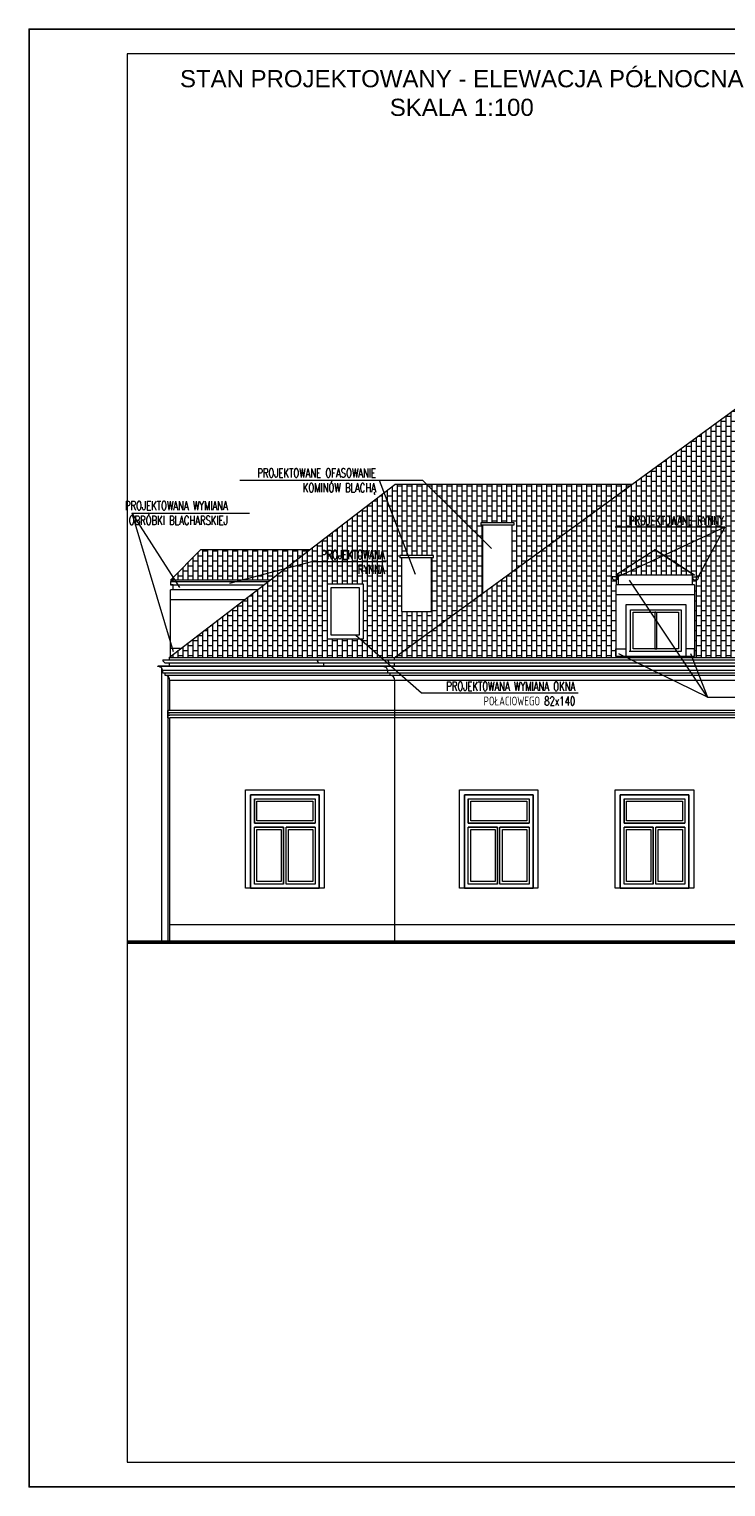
# Model space of a CAD drawing. Header units: millimetres. Extents: x 5973 to 39040, y 4443 to 37727.
# Tile 10 of 52: x 14713 to 16133, y 12338 to 15308. Entities that reach past the tile are written whole.
import ezdxf

# ---------------------------------------------------------------- set-up
doc = ezdxf.new("R2010")
doc.units = ezdxf.units.MM
for name, color, linetype, lineweight in [('!MODUS_OPIS', 3, 'Continuous', 13), ('!MODUS_RAMKA', 1, 'Continuous', 15), ('_MODUS - Ramka', 1, 'Continuous', 15), ('Cienka', 3, 'Continuous', 9), ('pekniecia', 2, 'Continuous', 50), ('Widok', 1, 'Continuous', 15)]:
    doc.layers.add(name, color=color, linetype=linetype, lineweight=lineweight)
doc.styles.add('ARIAL TEEN', font='arial.ttf')
doc.styles.add('TXT', font='simplex.shx', dxfattribs={"width": 0.8})
pattern_1 = [(90, (0.04, 0), (-10.16, 6e-16), []), (180, (0.04, 0), (-10.16, -10.16), [10.16, -10.16])]

msp = doc.modelspace()

# ---------------------------------------------------------------- hatches: boundary and pattern name
at = {"layer": 'Cienka', "transparency": 33554483}
h = msp.add_hatch(dxfattribs=at)
h.set_pattern_fill('AR-B816', color=256, scale=0.05, angle=90)
h.set_pattern_definition(pattern_1)
h.paths.add_polyline_path([(15062.50286, 14246.72247), (15001.16977, 14185.38938), (15204.27608, 14185.38938), (15284.44987, 14246.72247)])
h.paths.add_polyline_path([(15485.0943, 14235.47087), (15472.98631, 14235.47087), (15468.98631, 14235.47087), (15468.98631, 14231.47087), (15472.98631, 14231.47087), (15486.6165, 14231.47087)])
h.paths.add_polyline_path([(15485.0943, 14235.47087), (15486.6165, 14231.47087), (15532.98631, 14231.47087), (15536.98631, 14231.47087), (15536.98631, 14235.47087)])
h.paths.add_polyline_path([(15633.98631, 14297.97087), (15633.98631, 14301.97087), (15701.98631, 14301.97087), (15701.98631, 14297.97087), (15697.98631, 14297.97087), (15697.98631, 14202.64469), (15941.28467, 14379.97087), (15458.63039, 14379.97087), (14998.26854, 14027.79326), (15458.0834, 14027.79326), (15637.98631, 14158.91414), (15637.98631, 14297.97087)])
h.paths.add_polyline_path([(16197.96792, 14027.79326), (16197.96792, 14229.26302, 0.4031973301), (16188.23487, 14239.25946), (16188.23487, 14244.25946), (16183.23487, 14244.25946), (16183.2089, 14249.2559, 0.4118863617), (16172.99939, 14257.32368), (16172.99939, 14258.2559), (16197.96792, 14258.25946), (16197.96792, 14567.05252), (15458.0834, 14027.79326)])
h.paths.add_polyline_path([(15320.95417, 14064.97087), (15320.95417, 14177.97087), (15393.95417, 14177.97087), (15393.95417, 14064.97087)], flags=16)
h.paths.add_polyline_path([(15532.98631, 14121.47087), (15472.98631, 14121.47087), (15472.98631, 14231.47087), (15532.98631, 14231.47087)], flags=16)
h.paths.add_polyline_path([(16069.33891, 14029.97087), (15909.20583, 14029.97087), (15909.20583, 14175.38938), (15913.83891, 14175.38938), (15913.83891, 14195.38938), (15909.33891, 14195.38938), (15989.33891, 14246.72247), (16069.33891, 14195.38938), (16064.33891, 14195.38938), (16064.33891, 14175.38938), (16069.33891, 14175.38938)], flags=16)
h.paths.add_polyline_path([(15328.95417, 14072.97087), (15328.95417, 14169.97087), (15385.95417, 14169.97087), (15385.95417, 14072.97087)], flags=0)
h.paths.add_polyline_path([(15939.07276, 14124.97087), (16042.07276, 14124.97087), (16042.07276, 14039.97087), (15939.07276, 14039.97087)], flags=0)
h.paths.add_polyline_path([(16037.07276, 14044.97087), (15944.07276, 14044.97087), (15944.07276, 14119.97087), (16037.07276, 14119.97087)], flags=0)
h.paths.add_polyline_path([(15989.33891, 14246.72247), (15909.33891, 14195.38938), (16069.33891, 14195.38938)], flags=0)
h = msp.add_hatch(dxfattribs=at)
h.set_pattern_fill('AR-B816', color=256, scale=0.05, angle=90)
h.set_pattern_definition(pattern_1)
h.paths.add_polyline_path([(15989.33891, 14246.72247), (15909.33891, 14195.38938), (16069.33891, 14195.38938)])

# ---------------------------------------------------------------- linework, layer by layer
at = {"layer": '!MODUS_OPIS', "ltscale": 0.7}
for points in [[(15142.27138, 14389.21686), (15514.99047, 14389.21686)], [(15426.58611, 14389.21686), (15499.60136, 14197.34966)], [(15514.99047, 14389.21686), (15655.63658, 14249.42069)], [(14922.15768, 14321.91096), (14922.15768, 14321.91096), (15162.35964, 14321.91096)], [(14922.15768, 14321.91096), (15006.44921, 14040.2013)], [(14922.15768, 14321.91096), (15019.49638, 14170.43264)], [(16131.04202, 14293.21783), (15907.92658, 14293.21783)], [(16131.04202, 14293.21783), (15912.83891, 14192.16863)], [(16131.04202, 14293.21783), (16076.83891, 14192.16863)], [(15288.70407, 14222.66905), (15121.53984, 14178.64743)], [(15439.94165, 14222.66905), (15288.70407, 14222.66905)], [(16095.87903, 13946.50267), (15937.05439, 14185.52534)], [(15379.12084, 14072.97087), (15512.85646, 13955.55589), (15832.499, 13955.55589)], [(16095.87903, 13946.50267), (15915.03525, 14035.35666)], [(16061.34214, 14035.67064), (16095.87903, 13946.50267), (16363.14355, 13946.50267)]]:
    msp.add_lwpolyline(points, dxfattribs=at)
at = {"layer": '_MODUS - Ramka'}
msp.add_lwpolyline([(14912.89701, 15257.87369), (14912.89701, 12387.87369), (18862.89701, 12387.87369), (18862.89701, 15257.87369), (14912.89701, 15257.87369)], dxfattribs=at)
at = {"layer": 'Defpoints'}
msp.add_lwpolyline([(14712.89701, 13207.87369), (14712.89701, 15307.87369), (18912.89701, 15307.87369), (18912.89701, 12337.87369), (14712.89701, 12337.87369), (14712.89701, 15307.87369)], dxfattribs=at)
at = {"layer": 'pekniecia'}
for points in [[(14999.96792, 13447.97087), (14912.89701, 13447.97087)], [(14912.89701, 13447.97087), (18862.89701, 13447.97087)]]:
    msp.add_lwpolyline(points, dxfattribs=at)
at = {"layer": 'Widok'}
for points in [[(15456.92758, 14026.95085), (16197.96792, 14567.05252)], [(14998.26854, 14027.79326), (15458.63039, 14379.97087)], [(15941.28467, 14379.97087), (15458.63039, 14379.97087)], [(15697.98631, 14297.97087), (15701.98631, 14297.97087), (15701.98631, 14301.97087), (15637.98631, 14301.97087), (15633.98631, 14301.97087), (15633.98631, 14297.97087), (15637.98631, 14297.97087), (15637.98631, 14297.97087)], [(15637.98631, 14158.91414), (15637.98631, 14297.97087)], [(15637.98631, 14297.97087), (15697.98631, 14297.97087)], [(15697.98631, 14202.64469), (15697.98631, 14297.97087)], [(15001.16977, 14185.38938), (15062.50286, 14246.72247)], [(15284.44987, 14246.72247), (15062.50286, 14246.72247)], [(15532.98631, 14231.47087), (15536.98631, 14231.47087), (15536.98631, 14235.47087), (15472.98631, 14235.47087), (15468.98631, 14235.47087), (15468.98631, 14231.47087), (15472.98631, 14231.47087), (15472.98631, 14231.47087)], [(15472.98631, 14121.47087), (15472.98631, 14231.47087)], [(15472.98631, 14121.47087), (15472.98631, 14231.47087), (15532.98631, 14231.47087)], [(15532.98631, 14121.47087), (15532.98631, 14231.47087)], [(15989.33891, 14246.72247), (15989.33891, 14246.72247), (16069.33891, 14195.38938), (15989.33891, 14246.72247), (15909.33891, 14195.38938)], [(15204.27608, 14185.38938), (15001.16977, 14185.38938)], [(15001.16977, 14185.38938), (15006.16977, 14185.38938), (15006.16977, 14182.16863)], [(15004.66977, 14182.16863), (15001.16977, 14182.16863)], [(15001.16977, 14182.16863), (15200.06596, 14182.16863)], [(15001.16977, 14182.16863), (15001.16977, 14175.66863)], [(15006.64444, 14175.66863), (15001.16977, 14175.66863)], [(15001.16977, 14175.66863), (15191.56925, 14175.66863)], [(15006.16977, 14175.66863), (15006.16977, 14165.38938)], [(15393.95417, 14064.97087), (15320.95417, 14064.97087), (15320.95417, 14177.97087), (15393.95417, 14177.97087), (15393.95417, 14064.97087)], [(15901.83891, 14192.16863), (15900.83891, 14192.16863)], [(15913.83891, 14192.16863), (15900.83891, 14192.16863)], [(15981.63432, 14175.38938), (15908.83891, 14175.38938)], [(15909.20583, 14175.38938), (15909.20583, 14089.66421)], [(15981.63432, 14195.38938), (15909.33891, 14195.38938)], [(15909.33891, 14195.38938), (15913.83891, 14195.38938), (15913.83891, 14175.38938)], [(15912.83891, 14192.16863), (15913.83891, 14192.16863)], [(16069.33891, 14195.38938), (15979.13432, 14195.38938)], [(16069.33891, 14175.38938), (15979.13432, 14175.38938)], [(16069.33891, 14195.38938), (16064.33891, 14195.38938), (16064.33891, 14175.38938)], [(16065.83891, 14192.16863), (16064.83891, 14192.16863)], [(16064.83891, 14192.16863), (16077.83891, 14192.16863)], [(16069.33891, 14175.38938), (16069.33891, 14089.66421)], [(16076.83891, 14192.16863), (16077.83891, 14192.16863)], [(15001.16977, 14030.0127), (15001.16977, 14165.38938)], [(15178.13235, 14165.38938), (15001.16977, 14165.38938)], [(15151.98862, 14145.38938), (15001.16977, 14145.38938)], [(15981.63432, 14155.38938), (15908.83891, 14155.38938)], [(16069.33891, 14155.38938), (15979.13432, 14155.38938)], [(15472.98631, 14121.47087), (15532.98631, 14121.47087)], [(15981.73509, 14134.97087), (15929.07276, 14134.97087), (15929.07276, 14089.66421)], [(15939.07276, 14089.66421), (15939.07276, 14124.97087), (15981.73509, 14124.97087)], [(15939.07276, 14089.66421), (15939.07276, 14124.97087), (16042.07276, 14124.97087), (16042.07276, 14089.66421)], [(15944.07276, 14089.66421), (15944.07276, 14119.97087), (16037.07276, 14119.97087), (16037.07276, 14089.66421)], [(16052.07276, 14089.66421), (16052.07276, 14134.97087), (15981.73509, 14134.97087)], [(15981.73509, 14124.97087), (16042.07276, 14124.97087)], [(15990.57276, 14119.97087), (15988.57276, 14119.97087), (15988.57276, 14089.66421)], [(15992.57276, 14089.66421), (15992.57276, 14119.97087)], [(16042.07276, 14124.97087), (16042.07276, 14089.66421)], [(15909.20583, 14089.66421), (15909.20583, 14029.97087)], [(15929.07276, 14089.66421), (15929.07276, 14029.97087)], [(15939.07276, 14039.97087), (15939.07276, 14089.66421)], [(16042.07276, 14089.66421), (16042.07276, 14039.97087), (15939.07276, 14039.97087), (15939.07276, 14089.66421)], [(16037.07276, 14089.66421), (16037.07276, 14044.97087), (15944.07276, 14044.97087), (15944.07276, 14089.66421)], [(15988.57276, 14089.66421), (15988.57276, 14044.97087), (15992.57276, 14044.97087), (15992.57276, 14089.66421)], [(16042.07276, 14089.66421), (16042.07276, 14039.97087)], [(16052.07276, 14029.97087), (16052.07276, 14089.66421)], [(16069.33891, 14089.66421), (16069.33891, 14029.97087)], [(14985.26854, 14023.0863), (16197.96792, 14023.0863)], [(14998.26854, 14027.79326), (14998.26854, 14023.0863)], [(14998.26854, 14027.79326), (16197.96792, 14027.79326)], [(15021.62079, 14045.7612), (15001.16977, 14045.7612)], [(15299.83804, 14023.0863), (16512.53741, 14023.0863)], [(15456.92758, 14027.79326), (15456.92758, 14023.0863)], [(15909.20583, 14029.97087), (15909.20583, 14044.97087), (15929.07276, 14044.97087)], [(16069.33891, 14029.97087), (15909.20583, 14029.97087)], [(16039.47199, 14039.97087), (15936.47199, 14039.97087)], [(16069.33891, 14029.97087), (16069.33891, 14044.97087), (16052.07276, 14044.97087)], [(18495.96792, 14009.97087), (14974.97136, 14009.97087)], [(14974.97136, 14008.97087), (14974.97136, 14009.97087)], [(18520.96792, 14008.97087), (14974.97136, 14008.97087)], [(14982.96792, 14005.92318), (14982.96792, 13447.97087)], [(18510.72739, 14000.97087), (14985.21188, 14000.97087)], [(14990.2383, 13990.97087), (14990.2383, 13995.97087), (14985.2383, 13995.97087), (14985.2383, 14000.97087)], [(18510.70097, 13995.97087), (14985.2383, 13995.97087)], [(18505.70097, 13990.97087), (14990.2383, 13990.97087)], [(14991.76854, 14016.5863), (16197.96792, 14016.5863)], [(14998.26854, 14016.5863), (14998.26854, 14009.83964), (14995.96271, 14009.83964)], [(14995.96792, 13988.97701), (14995.96792, 13447.97087)], [(15306.33804, 14016.5863), (16512.53741, 14016.5863)], [(15312.83804, 14016.5863), (15312.83804, 14009.83964), (15310.53221, 14009.83964)], [(15433.63039, 14009.97087), (15434.71715, 14009.03509)], [(15433.63039, 14008.97087), (15433.63039, 14009.97087)], [(15434.71715, 14009.03509), (15433.63039, 14009.97087)], [(15448.89734, 13990.97087), (15448.89734, 13995.97087), (15443.89734, 13995.97087), (15443.89734, 14000.97087)], [(15456.92758, 14016.5863), (15456.92758, 14009.83964), (15454.62175, 14009.83965)], [(14999.96792, 13919.97087), (14999.96792, 13981.23657)], [(18495.96792, 13980.97087), (14999.97135, 13980.97087)], [(15458.63039, 13447.97087), (15458.63039, 13980.97443)], [(14999.96792, 13919.97087), (14994.96792, 13919.97087), (14994.96792, 13914.97087), (14999.96792, 13914.97087)], [(14999.96792, 13914.97087), (14994.96792, 13914.97087), (14994.96792, 13909.97087), (14999.96792, 13909.97087)], [(14999.96792, 13909.97087), (14994.96792, 13909.97087), (14994.96792, 13904.97087), (14999.96792, 13904.97087)], [(18495.96792, 13919.97087), (14999.96792, 13919.97087)], [(18495.96792, 13914.97087), (14999.96792, 13914.97087)], [(18495.96792, 13909.97087), (14999.96792, 13909.97087)], [(14999.96792, 13447.97087), (14999.96792, 13904.97087)], [(18495.96792, 13904.97087), (14999.96792, 13904.97087)], [(15164.2594, 13557.97087), (15304.2594, 13557.97087), (15304.2594, 13747.97087), (15164.2594, 13747.97087)], [(15164.2594, 13747.97087), (15164.2594, 13557.97087)], [(15172.2594, 13689.97087), (15172.2594, 13739.97087), (15296.2594, 13739.97087), (15296.2594, 13689.97087)], [(15172.2594, 13739.97087), (15172.2594, 13689.97087), (15296.2594, 13689.97087)], [(15600.2594, 13557.97087), (15740.2594, 13557.97087), (15740.2594, 13747.97087), (15600.2594, 13747.97087)], [(15600.2594, 13747.97087), (15600.2594, 13557.97087)], [(15608.2594, 13689.97087), (15608.2594, 13739.97087), (15732.2594, 13739.97087), (15732.2594, 13689.97087)], [(15608.2594, 13739.97087), (15608.2594, 13689.97087), (15732.2594, 13689.97087)], [(15917.95257, 13557.97087), (16057.95257, 13557.97087), (16057.95257, 13747.97087), (15917.95257, 13747.97087)], [(15917.95257, 13747.97087), (15917.95257, 13557.97087)], [(15925.95257, 13689.97087), (15925.95257, 13739.97087), (16049.95257, 13739.97087), (16049.95257, 13689.97087)], [(15925.95257, 13739.97087), (15925.95257, 13689.97087), (16049.95257, 13689.97087)], [(15231.7594, 13565.97087), (15172.2594, 13565.97087), (15172.2594, 13681.97087)], [(15231.7594, 13681.97087), (15172.2594, 13681.97087)], [(15231.7594, 13565.97087), (15231.7594, 13681.97087)], [(15296.2594, 13681.97087), (15296.2594, 13565.97087), (15236.7594, 13565.97087)], [(15296.2594, 13681.97087), (15236.7594, 13681.97087)], [(15236.7594, 13565.97087), (15236.7594, 13681.97087)], [(15667.7594, 13565.97087), (15608.2594, 13565.97087), (15608.2594, 13681.97087)], [(15667.7594, 13681.97087), (15608.2594, 13681.97087)], [(15667.7594, 13565.97087), (15667.7594, 13681.97087)], [(15732.2594, 13681.97087), (15732.2594, 13565.97087), (15672.7594, 13565.97087)], [(15732.2594, 13681.97087), (15672.7594, 13681.97087)], [(15672.7594, 13565.97087), (15672.7594, 13681.97087)], [(15985.45257, 13565.97087), (15925.95257, 13565.97087), (15925.95257, 13681.97087)], [(15985.45257, 13681.97087), (15925.95257, 13681.97087)], [(15985.45257, 13565.97087), (15985.45257, 13681.97087)], [(16049.95257, 13681.97087), (16049.95257, 13565.97087), (15990.45257, 13565.97087)], [(16049.95257, 13681.97087), (15990.45257, 13681.97087)], [(15990.45257, 13565.97087), (15990.45257, 13681.97087)], [(14999.96792, 13447.97087), (14999.96792, 13483.97087), (18495.96792, 13483.97087)], [(14999.96792, 13447.97087), (18495.96792, 13447.97087)]]:
    msp.add_lwpolyline(points, dxfattribs=at)
for points in [[(15385.95417, 14072.97087), (15328.95417, 14072.97087), (15328.95417, 14169.97087), (15385.95417, 14169.97087)], [(15154.2594, 13757.97087), (15314.2594, 13757.97087), (15314.2594, 13557.97087), (15154.2594, 13557.97087)], [(15590.2594, 13757.97087), (15750.2594, 13757.97087), (15750.2594, 13557.97087), (15590.2594, 13557.97087)], [(15907.95257, 13757.97087), (16067.95257, 13757.97087), (16067.95257, 13557.97087), (15907.95257, 13557.97087)], [(15164.2594, 13747.97087), (15304.2594, 13747.97087), (15304.2594, 13557.97087), (15164.2594, 13557.97087)], [(15172.2594, 13739.97087), (15296.2594, 13739.97087), (15296.2594, 13689.97087), (15172.2594, 13689.97087)], [(15177.2594, 13734.97087), (15291.2594, 13734.97087), (15291.2594, 13694.97087), (15177.2594, 13694.97087)], [(15600.2594, 13747.97087), (15740.2594, 13747.97087), (15740.2594, 13557.97087), (15600.2594, 13557.97087)], [(15608.2594, 13739.97087), (15732.2594, 13739.97087), (15732.2594, 13689.97087), (15608.2594, 13689.97087)], [(15613.2594, 13734.97087), (15727.2594, 13734.97087), (15727.2594, 13694.97087), (15613.2594, 13694.97087)], [(15917.95257, 13747.97087), (16057.95257, 13747.97087), (16057.95257, 13557.97087), (15917.95257, 13557.97087)], [(15925.95257, 13739.97087), (16049.95257, 13739.97087), (16049.95257, 13689.97087), (15925.95257, 13689.97087)], [(15930.95257, 13734.97087), (16044.95257, 13734.97087), (16044.95257, 13694.97087), (15930.95257, 13694.97087)], [(15172.2594, 13681.97087), (15231.7594, 13681.97087), (15231.7594, 13565.97087), (15172.2594, 13565.97087)], [(15177.2594, 13676.97087), (15226.7594, 13676.97087), (15226.7594, 13570.97087), (15177.2594, 13570.97087)], [(15236.7594, 13681.97087), (15296.2594, 13681.97087), (15296.2594, 13565.97087), (15236.7594, 13565.97087)], [(15241.7594, 13676.97087), (15291.2594, 13676.97087), (15291.2594, 13570.97087), (15241.7594, 13570.97087)], [(15608.2594, 13681.97087), (15667.7594, 13681.97087), (15667.7594, 13565.97087), (15608.2594, 13565.97087)], [(15613.2594, 13676.97087), (15662.7594, 13676.97087), (15662.7594, 13570.97087), (15613.2594, 13570.97087)], [(15672.7594, 13681.97087), (15732.2594, 13681.97087), (15732.2594, 13565.97087), (15672.7594, 13565.97087)], [(15677.7594, 13676.97087), (15727.2594, 13676.97087), (15727.2594, 13570.97087), (15677.7594, 13570.97087)], [(15925.95257, 13681.97087), (15985.45257, 13681.97087), (15985.45257, 13565.97087), (15925.95257, 13565.97087)], [(15930.95257, 13676.97087), (15980.45257, 13676.97087), (15980.45257, 13570.97087), (15930.95257, 13570.97087)], [(15990.45257, 13681.97087), (16049.95257, 13681.97087), (16049.95257, 13565.97087), (15990.45257, 13565.97087)], [(15995.45257, 13676.97087), (16044.95257, 13676.97087), (16044.95257, 13570.97087), (15995.45257, 13570.97087)]]:
    msp.add_lwpolyline(points, close=True, dxfattribs=at)
for centre, radius, start, end in [((15907.33891, 14192.16863), 6.5, 180, 0), ((16071.33891, 14192.16863), 6.5, 180, 0), ((14991.76854, 14023.0863), 6.5, 180, 270), ((15306.33804, 14023.0863), 6.5, 180, 270), ((15450.42758, 14023.0863), 6.5, 180, 270), ((14976.05811, 13999.80771), 9.22737, 5.58134679, 96.76373106), ((14989.97136, 13980.97443), 10, 359.97958157, 88.47032064), ((15434.71715, 13999.80771), 9.22737, 5.58134679, 96.76373106), ((15448.63039, 13980.97443), 10, 359.97958157, 88.47032064)]:
    msp.add_arc(centre, radius, start, end, dxfattribs=at)

# ---------------------------------------------------------------- texts
at = {"layer": '!MODUS_OPIS', "ltscale": 0.7, "char_height": 18, "attachment_point": 3, "style": 'TXT'}
for s, width, insert in [('{\\W0.7;PROJEKTOWANE OFASOWANIE KOMINÓW BLACHĄ}', 289.0195768, (15419.98335, 14412.58596)), ('{\\W0.7;PROJEKTOWANA WYMIANA OBRÓBKI BLACHARSKIEJ}', 242.5566575, (15117.94452, 14346.09137)), ('{\\W0.7;PROJEKTOWANE RYNNY}', 268.2399807, (16129.03013, 14315.83294)), ('{\\W0.7;PROJEKTOWANA \\PRYNNA}', 268.2399807, (15437.66275, 14246.16757)), ('{\\W0.7;PROJEKTOWANA WYMIANA OKNA \\PPOŁACIOWEGO 82x140}', 341.7634479, (15826.27422, 13978.00928))]:
    msp.add_mtext_dynamic_manual_height_columns(s, width=width, gutter_width=12.5, heights=[0], dxfattribs=dict(at, insert=insert))
at = {"layer": '!MODUS_RAMKA', "linetype": 'ByBlock', "lineweight": 25, "insert": (15594.94463, 15177.54461), "char_height": 35, "width": 1205.6640148, "attachment_point": 5, "style": 'ARIAL TEEN'}
msp.add_mtext('STAN PROJEKTOWANY - ELEWACJA PÓŁNOCNA\\PSKALA 1:100', dxfattribs=at)

doc.saveas('drawing.dxf')
